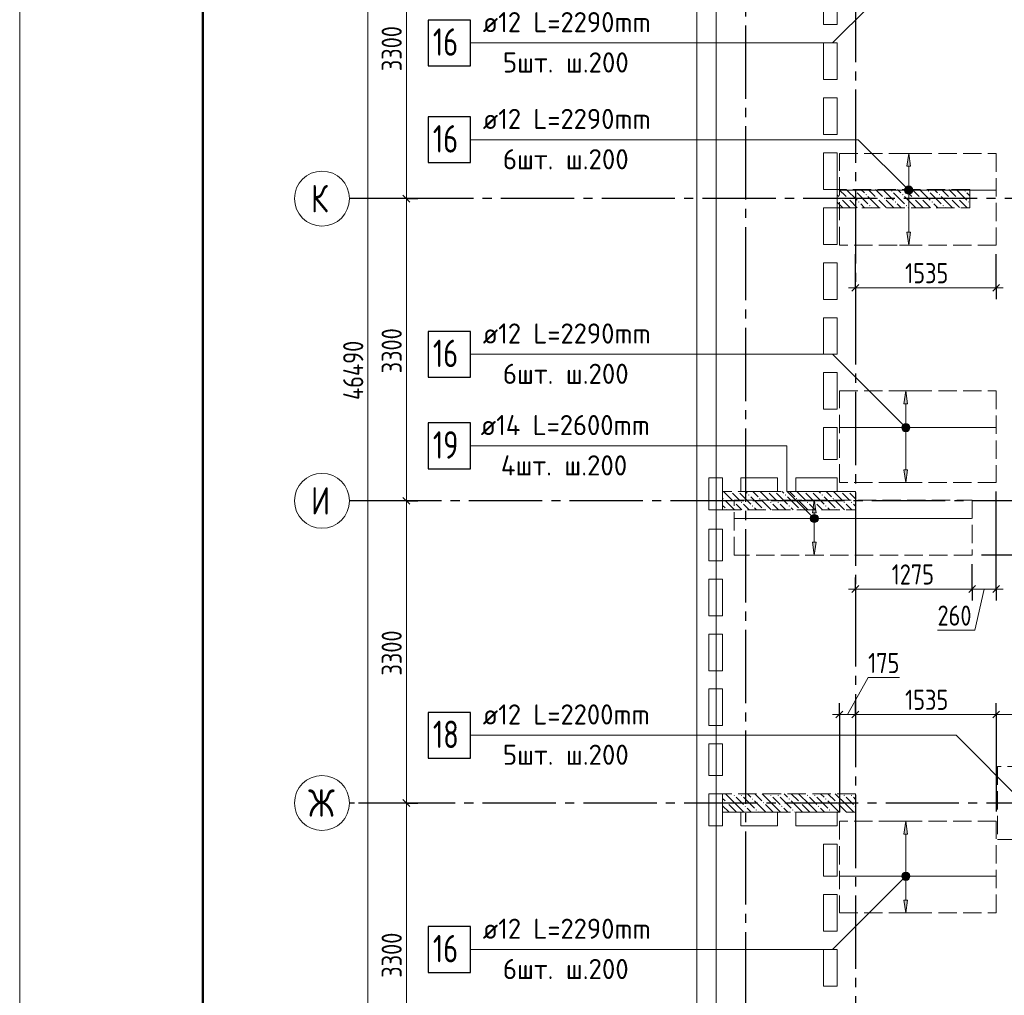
# Model space of a CAD drawing. Header units: millimetres. Extents: x 0 to 43617, y 0 to 59400.
# Tile 3 of 25: x 0 to 10749, y 27030 to 37684. Entities that reach past the tile are written whole.
import ezdxf

# ---------------------------------------------------------------- set-up
doc = ezdxf.new("R2010")
doc.units = ezdxf.units.MM
doc.linetypes.add('______2', pattern=[270, 200, -70])
doc.linetypes.add('______5', pattern=[1100, 800, -100, 100, -100])
for name, color, linetype, lineweight in [('Standard', 7, 'Continuous', 25), ('ДОП Верх по У', 7, 'Continuous', 25), ('ЖБ Перекрытие верхний уровень', 7, 'Continuous', 35), ('ЖБ Пилон', 7, 'Continuous', 35), ('Оси', 40, '______5', 18), ('Позиционная метка номер позиции', 7, 'Continuous', 13), ('Примечания', 7, 'Continuous', 25)]:
    doc.layers.add(name, color=color, linetype=linetype, lineweight=lineweight)
doc.styles.add('GOST 2.304-81', font='txt')
doc.styles.add('ISOCPEUR', font='txt')

msp = doc.modelspace()

# ---------------------------------------------------------------- hatches: boundary and pattern name
at = {"layer": 'ДОП Верх по У', "linetype": 'Continuous', "lineweight": 13, "transparency": 33554687}
for points in [[(9725, 36083), (9705, 36223), (9685, 36083)], [(9667, 35823), (9742, 35823), (9737, 35842)], [(9667, 35823), (9737, 35842), (9673, 35842)], [(9673, 35804), (9742, 35823), (9667, 35823)], [(9673, 35842), (9737, 35842), (9724, 35855)], [(9673, 35842), (9724, 35855), (9686, 35855)], [(9673, 35804), (9737, 35804), (9742, 35823)], [(9686, 35791), (9737, 35804), (9673, 35804)], [(9686, 35855), (9724, 35855), (9705, 35861)], [(9686, 35791), (9724, 35791), (9737, 35804)], [(9724, 35791), (9686, 35791), (9705, 35786)], [(9694, 33490), (9674, 33630), (9654, 33490)], [(9636, 33230), (9711, 33230), (9706, 33249)], [(9636, 33230), (9706, 33249), (9642, 33249)], [(9642, 33211), (9711, 33230), (9636, 33230)], [(9642, 33249), (9706, 33249), (9693, 33262)], [(9642, 33249), (9693, 33262), (9655, 33262)], [(9642, 33211), (9706, 33211), (9711, 33230)], [(9655, 33262), (9693, 33262), (9674, 33268)], [(9655, 33198), (9706, 33211), (9642, 33211)], [(9655, 33198), (9693, 33198), (9706, 33211)], [(9693, 33198), (9655, 33198), (9674, 33193)], [(8695, 32297), (8675, 32437), (8655, 32297)], [(8637, 32237), (8712, 32237), (8707, 32256)], [(8637, 32237), (8707, 32256), (8642, 32256)], [(8642, 32256), (8707, 32256), (8693, 32269)], [(8642, 32256), (8693, 32269), (8656, 32269)], [(8656, 32269), (8693, 32269), (8675, 32275)], [(8642, 32218), (8712, 32237), (8637, 32237)], [(8642, 32218), (8707, 32218), (8712, 32237)], [(8656, 32205), (8707, 32218), (8642, 32218)], [(8656, 32205), (8693, 32205), (8707, 32218)], [(8693, 32205), (8656, 32205), (8675, 32200)], [(9694, 28790), (9674, 28930), (9654, 28790)], [(9636, 28330), (9711, 28330), (9706, 28349)], [(9636, 28330), (9706, 28349), (9642, 28349)], [(9642, 28311), (9711, 28330), (9636, 28330)], [(9642, 28349), (9706, 28349), (9693, 28362)], [(9642, 28349), (9693, 28362), (9655, 28362)], [(9642, 28311), (9706, 28311), (9711, 28330)], [(9655, 28298), (9706, 28311), (9642, 28311)], [(9655, 28362), (9693, 28362), (9674, 28368)], [(9655, 28298), (9693, 28298), (9706, 28311)], [(9693, 28298), (9655, 28298), (9674, 28293)]]:
    msp.add_hatch(color=7, dxfattribs=at).paths.add_polyline_path(points)
for points in [[(9725, 35363), (9705, 35223), (9685, 35363)], [(9694, 32770), (9674, 32630), (9654, 32770)], [(8695, 31977), (8675, 31837), (8655, 31977)], [(9694, 28070), (9674, 27930), (9654, 28070)]]:
    msp.add_hatch(color=7, dxfattribs=at).paths.add_polyline_path(points, flags=16)
at = {"layer": 'ЖБ Пилон', "linetype": 'Continuous', "lineweight": 18, "transparency": 33554687}
for points in [[(9114, 35813), (9121, 35820), (9127, 35813), (9121, 35807)], [(9514, 35813), (9521, 35820), (9527, 35813), (9521, 35807)], [(9914, 35813), (9921, 35820), (9927, 35813), (9921, 35807)], [(10314, 35813), (10321, 35820), (10327, 35813), (10321, 35807)], [(8954, 35733), (8961, 35740), (8967, 35733), (8961, 35727)], [(9034, 35733), (9041, 35740), (9047, 35733), (9041, 35727)], [(9154, 35693), (9161, 35700), (9167, 35693), (9161, 35687)], [(9234, 35773), (9241, 35780), (9247, 35773), (9241, 35767)], [(9354, 35733), (9361, 35740), (9367, 35733), (9361, 35727)], [(9434, 35733), (9441, 35740), (9447, 35733), (9441, 35727)], [(9554, 35693), (9561, 35700), (9567, 35693), (9561, 35687)], [(9634, 35773), (9641, 35780), (9647, 35773), (9641, 35767)], [(9754, 35733), (9761, 35740), (9767, 35733), (9761, 35727)], [(9834, 35733), (9841, 35740), (9847, 35733), (9841, 35727)], [(9954, 35693), (9961, 35700), (9967, 35693), (9961, 35687)], [(10034, 35773), (10041, 35780), (10047, 35773), (10041, 35767)], [(10154, 35733), (10161, 35740), (10167, 35733), (10161, 35727)], [(10234, 35733), (10241, 35740), (10247, 35733), (10241, 35727)], [(10354, 35693), (10361, 35700), (10367, 35693), (10361, 35687)], [(9274, 35653), (9281, 35660), (9287, 35653), (9281, 35647)], [(9674, 35653), (9681, 35660), (9687, 35653), (9681, 35647)], [(10074, 35653), (10081, 35660), (10087, 35653), (10081, 35647)], [(7764, 32530), (7761, 32527), (7758, 32530)], [(7844, 32530), (7841, 32527), (7838, 32530)], [(7954, 32493), (7961, 32500), (7967, 32493), (7961, 32487)], [(8164, 32530), (8161, 32527), (8158, 32530)], [(8244, 32530), (8241, 32527), (8238, 32530)], [(8354, 32493), (8361, 32500), (8367, 32493), (8361, 32487)], [(8564, 32530), (8561, 32527), (8558, 32530)], [(8644, 32530), (8641, 32527), (8638, 32530)], [(8754, 32493), (8761, 32500), (8767, 32493), (8761, 32487)], [(8964, 32530), (8961, 32527), (8958, 32530)], [(9044, 32530), (9041, 32527), (9038, 32530)], [(7674, 32453), (7681, 32460), (7687, 32453), (7681, 32447)], [(7794, 32413), (7801, 32420), (7807, 32413), (7801, 32407)], [(7874, 32413), (7881, 32420), (7887, 32413), (7881, 32407)], [(7994, 32373), (8001, 32380), (8007, 32373), (8001, 32367)], [(8074, 32453), (8081, 32460), (8087, 32453), (8081, 32447)], [(8194, 32413), (8201, 32420), (8207, 32413), (8201, 32407)], [(8274, 32413), (8281, 32420), (8287, 32413), (8281, 32407)], [(8394, 32373), (8401, 32380), (8407, 32373), (8401, 32367)], [(8474, 32453), (8481, 32460), (8487, 32453), (8481, 32447)], [(8594, 32413), (8601, 32420), (8607, 32413), (8601, 32407)], [(8674, 32413), (8681, 32420), (8687, 32413), (8681, 32407)], [(8794, 32373), (8801, 32380), (8807, 32373), (8801, 32367)], [(8874, 32453), (8881, 32460), (8887, 32453), (8881, 32447)], [(8994, 32413), (9001, 32420), (9007, 32413), (9001, 32407)], [(9074, 32413), (9081, 32420), (9087, 32413), (9081, 32407)], [(7714, 32333), (7721, 32340), (7727, 32333), (7724, 32330), (7718, 32330)], [(8114, 32333), (8121, 32340), (8127, 32333), (8124, 32330), (8118, 32330)], [(8514, 32333), (8521, 32340), (8527, 32333), (8524, 32330), (8518, 32330)], [(8914, 32333), (8921, 32340), (8927, 32333), (8924, 32330), (8918, 32330)], [(7714, 29133), (7721, 29140), (7727, 29133), (7721, 29127)], [(7794, 29213), (7801, 29220), (7807, 29213), (7801, 29207)], [(7874, 29213), (7881, 29220), (7887, 29213), (7881, 29207)], [(7994, 29173), (8001, 29180), (8007, 29173), (8001, 29167)], [(8114, 29133), (8121, 29140), (8127, 29133), (8121, 29127)], [(8194, 29213), (8201, 29220), (8207, 29213), (8201, 29207)], [(8274, 29213), (8281, 29220), (8287, 29213), (8281, 29207)], [(8394, 29173), (8401, 29180), (8407, 29173), (8401, 29167)], [(8514, 29133), (8521, 29140), (8527, 29133), (8521, 29127)], [(8594, 29213), (8601, 29220), (8607, 29213), (8601, 29207)], [(8674, 29213), (8681, 29220), (8687, 29213), (8681, 29207)], [(8794, 29173), (8801, 29180), (8807, 29173), (8801, 29167)], [(8914, 29133), (8921, 29140), (8927, 29133), (8921, 29127)], [(8994, 29213), (9001, 29220), (9007, 29213), (9001, 29207)], [(9074, 29213), (9081, 29220), (9087, 29213), (9081, 29207)], [(7914, 29093), (7921, 29100), (7927, 29093), (7921, 29087)], [(8034, 29053), (8041, 29060), (8047, 29053), (8041, 29047)], [(8314, 29093), (8321, 29100), (8327, 29093), (8321, 29087)], [(8434, 29053), (8441, 29060), (8447, 29053), (8441, 29047)], [(8714, 29093), (8721, 29100), (8727, 29093), (8721, 29087)], [(8834, 29053), (8841, 29060), (8847, 29053), (8841, 29047)], [(9114, 29093), (9121, 29100), (9124, 29097), (9124, 29090), (9121, 29087)]]:
    msp.add_hatch(color=7, dxfattribs=at).paths.add_polyline_path(points, flags=16)
at = {"layer": 'Позиционная метка номер позиции', "linetype": 'Continuous', "lineweight": 13, "transparency": 33554687}
for points in [[(9662, 35834), (9694, 35866), (9673, 35855)], [(9694, 35866), (9662, 35834), (9662, 35812)], [(9694, 35866), (9662, 35812), (9716, 35866)], [(9716, 35866), (9662, 35812), (9673, 35791)], [(9716, 35866), (9673, 35791), (9737, 35855)], [(9737, 35855), (9673, 35791), (9694, 35780)], [(9737, 35855), (9694, 35780), (9748, 35834)], [(9748, 35834), (9694, 35780), (9716, 35780)], [(9748, 35834), (9716, 35780), (9748, 35812)], [(9748, 35812), (9716, 35780), (9737, 35791)], [(9631, 33241), (9663, 33273), (9642, 33262)], [(9663, 33273), (9631, 33241), (9631, 33219)], [(9663, 33273), (9631, 33219), (9685, 33273)], [(9685, 33273), (9631, 33219), (9642, 33198)], [(9685, 33273), (9642, 33198), (9706, 33262)], [(9706, 33262), (9642, 33198), (9663, 33187)], [(9706, 33262), (9663, 33187), (9717, 33241)], [(9717, 33241), (9663, 33187), (9685, 33187)], [(9717, 33241), (9685, 33187), (9717, 33219)], [(9717, 33219), (9685, 33187), (9706, 33198)], [(8643, 32205), (8686, 32280), (8631, 32226)], [(8631, 32226), (8686, 32280), (8663, 32280)], [(8631, 32226), (8663, 32280), (8631, 32248)], [(8631, 32248), (8663, 32280), (8643, 32269)], [(8643, 32205), (8707, 32269), (8686, 32280)], [(8663, 32194), (8707, 32269), (8643, 32205)], [(8663, 32194), (8718, 32248), (8707, 32269)], [(8686, 32194), (8718, 32248), (8663, 32194)], [(8686, 32194), (8718, 32226), (8718, 32248)], [(8718, 32226), (8686, 32194), (8707, 32205)], [(9631, 28341), (9706, 28298), (9642, 28362)], [(9631, 28319), (9685, 28287), (9631, 28341)], [(9631, 28341), (9685, 28287), (9706, 28298)], [(9663, 28287), (9631, 28319), (9642, 28298)], [(9631, 28319), (9663, 28287), (9685, 28287)], [(9642, 28362), (9717, 28319), (9663, 28373)], [(9642, 28362), (9706, 28298), (9717, 28319)], [(9663, 28373), (9717, 28319), (9717, 28341)], [(9663, 28373), (9717, 28341), (9685, 28373)], [(9685, 28373), (9717, 28341), (9706, 28362)]]:
    msp.add_hatch(color=7, dxfattribs=at).paths.add_polyline_path(points)

# ---------------------------------------------------------------- linework, layer by layer
at = {"layer": 'Standard', "color": 7, "linetype": 'Continuous', "lineweight": 13, "transparency": 33554687}
for p, q in [((4221, 35730), (4221, 39030)), ((4221, 32430), (4221, 35730)), ((9124, 34756), (9049, 34756)), ((9124, 34756), (10661, 34756)), ((10661, 34756), (10736, 34756)), ((4221, 29130), (4221, 32430)), ((9124, 31466), (9049, 31466)), ((10399, 31466), (10661, 31466)), ((10530, 31466), (10427, 31017)), ((10661, 31466), (10736, 31466)), ((10427, 31017), (10020, 31017)), ((9036, 30097), (9262, 30499)), ((9262, 30499), (9606, 30499)), ((8949, 30097), (8874, 30097)), ((8949, 30097), (9124, 30097)), ((9124, 30097), (10661, 30097)), ((10661, 30097), (12874, 30097)), ((4221, 25830), (4221, 29130))]:
    msp.add_line(p, q, dxfattribs=at)
at = {"layer": 'Standard', "color": 251, "linetype": 'Continuous', "lineweight": -3, "true_color": 0x656565, "transparency": 33554687}
for p, q in [((4221, 35730), (4096, 35730)), ((4221, 35730), (4346, 35730)), ((9124, 34756), (9124, 35123)), ((10661, 34756), (10661, 35123)), ((9124, 34756), (9124, 34881)), ((10661, 34756), (10661, 34881)), ((9124, 34756), (9124, 34631)), ((10661, 34756), (10661, 34631)), ((4221, 32430), (4096, 32430)), ((4221, 32430), (4346, 32430)), ((10399, 31466), (10399, 31737)), ((9124, 31466), (9124, 31591)), ((9124, 31466), (9124, 31530)), ((10399, 31466), (10399, 31591)), ((10661, 31466), (10661, 31591)), ((9124, 31466), (9124, 31341)), ((10399, 31466), (10399, 31341)), ((10661, 31466), (10661, 31341)), ((8949, 30097), (8949, 30222)), ((9124, 30097), (9124, 30222)), ((10661, 30097), (10661, 30222)), ((8949, 30097), (8949, 29972)), ((8949, 30097), (8949, 29030)), ((9124, 30097), (9124, 29972)), ((9124, 30097), (9124, 30038)), ((10661, 30097), (10661, 29972)), ((10661, 30097), (10661, 29038)), ((4221, 29130), (4096, 29130)), ((4221, 29130), (4346, 29130))]:
    msp.add_line(p, q, dxfattribs=at)
at = {"layer": 'Standard', "color": 7, "linetype": 'Continuous', "lineweight": 25, "transparency": 33554687}
for p, q in [((4258, 35693), (4183, 35768)), ((9086, 34719), (9161, 34794)), ((10623, 34719), (10698, 34794)), ((4258, 32393), (4183, 32468)), ((9086, 31429), (9161, 31504)), ((10361, 31429), (10436, 31504)), ((10623, 31429), (10698, 31504)), ((8911, 30059), (8986, 30134)), ((9086, 30059), (9161, 30134)), ((10623, 30059), (10698, 30134)), ((4258, 29093), (4183, 29168))]:
    msp.add_line(p, q, dxfattribs=at)
at = {"layer": 'Standard', "color": 7, "linetype": 'Continuous', "lineweight": 13, "transparency": 33554687}
msp.add_lwpolyline([(0, 0), (42000, 0), (42000, 59400), (0, 59400), (0, 0)], close=True, dxfattribs=at)
at = {"layer": 'Standard', "color": 7, "linetype": 'Continuous', "lineweight": 50, "transparency": 33554687}
msp.add_lwpolyline([(2000, 58900), (41500, 58900), (41500, 500), (2000, 500), (2000, 58900)], close=True, dxfattribs=at)
at = {"layer": 'Standard', "color": 7, "linetype": 'Continuous', "lineweight": 13, "transparency": 33554687}
for points in [[(3802, 10630), (3802, 33448), (3802, 33448), (3802, 57120)], [(9124, 31466), (9453, 31466), (9453, 31466), (10399, 31466)]]:
    msp.add_lwpolyline(points, dxfattribs=at)
at = {"layer": 'Standard', "color": 254, "linetype": 'Continuous', "lineweight": 13, "true_color": 0xc4c4ff, "transparency": 33554687}
msp.add_lwpolyline([(7605, 10311), (32674, 10311), (32674, 57020), (7605, 57020), (7605, 10311)], dxfattribs=at)
at = {"layer": 'Standard', "color": 251, "linetype": 'Continuous', "lineweight": -3, "true_color": 0x656565, "transparency": 33554687}
for points in [[(4221, 35730), (4204, 35730), (4204, 35730), (4204, 35730), (4204, 35730), (4204, 35730), (4204, 35730), (4204, 35730), (4204, 35730), (4204, 35730), (4204, 35730), (4204, 35730), (4204, 35730), (4204, 35730), (4204, 35730), (3700, 35730)], [(10661, 31466), (10661, 32492), (10661, 32492), (10661, 32530)], [(4221, 32430), (4204, 32430), (4204, 32430), (4204, 32430), (4204, 32430), (4204, 32430), (4204, 32430), (4204, 32430), (4204, 32430), (4204, 32430), (4204, 32430), (4204, 32430), (4204, 32430), (4204, 32430), (4204, 32430), (4204, 32430), (4204, 32430), (3700, 32430)], [(11311, 31837), (11294, 31837), (11294, 31837), (11294, 31837), (11294, 31837), (11294, 31837), (11294, 31837), (11294, 31837), (11294, 31837), (11294, 31837), (11294, 31837), (11294, 31837), (11294, 31837), (11294, 31837), (11294, 31837), (11294, 31837), (11294, 31837), (10499, 31837)], [(4221, 29130), (4204, 29130), (4204, 29130), (4204, 29130), (4204, 29130), (4204, 29130), (4204, 29130), (4204, 29130), (4204, 29130), (4204, 29130), (4204, 29130), (4204, 29130), (4204, 29130), (4204, 29130), (4204, 29130), (4204, 29130), (4204, 29130), (4204, 29130), (4204, 29130), (3700, 29130)]]:
    msp.add_lwpolyline(points, dxfattribs=at)
at = {"layer": 'ДОП Верх по У', "color": 7, "linetype": 'Continuous', "lineweight": 13, "transparency": 33554687}
for p, q in [((5035, 37430), (7121, 37430)), ((5035, 36373), (7121, 36373)), ((5035, 34030), (7121, 34030)), ((5013, 33030), (7121, 33030)), ((5035, 29870), (7121, 29870)), ((5035, 27530), (7121, 27530))]:
    msp.add_line(p, q, dxfattribs=at)
at = {"layer": 'ДОП Верх по У', "color": 251, "linetype": 'Continuous', "lineweight": 13, "true_color": 0x494949, "transparency": 33554687}
for p, q in [((9705, 36223), (9605, 36223)), ((9705, 36223), (9685, 36083)), ((9725, 36083), (9705, 36223)), ((9705, 36223), (9805, 36223)), ((9705, 36223), (9705, 36223)), ((9685, 36083), (9725, 36083)), ((9705, 35853), (9705, 36083)), ((9667, 35823), (9667, 35823)), ((9742, 35823), (9742, 35823)), ((9705, 35363), (9705, 35793)), ((9705, 35223), (9685, 35363)), ((9685, 35363), (9725, 35363)), ((9725, 35363), (9705, 35223)), ((9705, 35223), (9605, 35223)), ((9705, 35223), (9805, 35223)), ((9705, 35223), (9705, 35223)), ((9674, 33630), (9574, 33630)), ((9674, 33630), (9654, 33490)), ((9694, 33490), (9674, 33630)), ((9674, 33630), (9774, 33630)), ((9674, 33630), (9674, 33630)), ((9654, 33490), (9694, 33490)), ((9674, 33260), (9674, 33490)), ((9636, 33230), (9636, 33230)), ((9711, 33230), (9711, 33230)), ((9674, 32770), (9674, 33200)), ((9674, 32630), (9654, 32770)), ((9654, 32770), (9694, 32770)), ((9694, 32770), (9674, 32630)), ((9674, 32630), (9574, 32630)), ((9674, 32630), (9774, 32630)), ((9674, 32630), (9674, 32630)), ((8675, 32437), (8575, 32437)), ((8675, 32437), (8655, 32297)), ((8695, 32297), (8675, 32437)), ((8675, 32437), (8775, 32437)), ((8675, 32437), (8675, 32437)), ((8655, 32297), (8695, 32297)), ((8675, 32267), (8675, 32297)), ((8637, 32237), (8637, 32237)), ((8675, 31977), (8675, 32207)), ((8712, 32237), (8712, 32237)), ((8675, 31837), (8655, 31977)), ((8655, 31977), (8695, 31977)), ((8695, 31977), (8675, 31837)), ((8675, 31837), (8575, 31837)), ((8675, 31837), (8775, 31837)), ((8675, 31837), (8675, 31837)), ((9674, 28930), (9574, 28930)), ((9674, 28930), (9654, 28790)), ((9694, 28790), (9674, 28930)), ((9674, 28930), (9774, 28930)), ((9674, 28930), (9674, 28930)), ((9654, 28790), (9694, 28790)), ((9674, 28360), (9674, 28790)), ((9636, 28330), (9636, 28330)), ((9674, 28070), (9674, 28300)), ((9711, 28330), (9711, 28330)), ((9674, 27930), (9654, 28070)), ((9654, 28070), (9694, 28070)), ((9694, 28070), (9674, 27930)), ((9674, 27930), (9574, 27930)), ((9674, 27930), (9774, 27930)), ((9674, 27930), (9674, 27930))]:
    msp.add_line(p, q, dxfattribs=at)
at = {"layer": 'ДОП Верх по У', "color": 7, "linetype": 'Continuous', "lineweight": 18, "transparency": 33554687}
for p, q in [((10655, 35823), (8955, 35823)), ((10655, 33230), (8955, 33230)), ((10392, 32237), (7806, 32237)), ((10680, 29130), (12868, 29130)), ((10655, 28330), (8955, 28330))]:
    msp.add_line(p, q, dxfattribs=at)
at = {"layer": 'ДОП Верх по У', "color": 7, "linetype": 'Continuous', "lineweight": 25, "transparency": 33554687}
for points in [[(4461, 37180), (4921, 37180), (4921, 37680), (4461, 37680), (4461, 37180)], [(4461, 36123), (4921, 36123), (4921, 36623), (4461, 36623), (4461, 36123)], [(4461, 33780), (4921, 33780), (4921, 34280), (4461, 34280), (4461, 33780)], [(4461, 32780), (4921, 32780), (4921, 33280), (4461, 33280), (4461, 32780)], [(4461, 29620), (4921, 29620), (4921, 30120), (4461, 30120), (4461, 29620)], [(4461, 27280), (4921, 27280), (4921, 27780), (4461, 27780), (4461, 27280)]]:
    msp.add_lwpolyline(points, dxfattribs=at)
at = {"layer": 'ДОП Верх по У', "color": 251, "linetype": 'Continuous', "lineweight": 13, "true_color": 0x494949, "transparency": 33554687}
for centre in [(9705, 35823), (9674, 33230), (8675, 32237), (9674, 28330)]:
    msp.add_circle(centre, 37.5, dxfattribs=at)
at = {"layer": 'ЖБ Перекрытие верхний уровень', "color": 7, "linetype": 'Continuous', "lineweight": 18, "transparency": 33554687}
for p, q in [((7394, 57220), (7394, 33070)), ((8774, 37630), (8774, 38030)), ((8924, 38030), (8924, 37630)), ((8924, 37630), (8774, 37630)), ((8774, 37430), (8924, 37430)), ((8774, 37030), (8774, 37430)), ((8924, 37430), (8924, 37030)), ((8924, 37030), (8774, 37030)), ((8774, 36830), (8924, 36830)), ((8774, 36430), (8774, 36830)), ((8924, 36830), (8924, 36430)), ((8924, 36430), (8774, 36430)), ((8774, 36230), (8924, 36230)), ((8774, 35830), (8774, 36230)), ((8924, 36230), (8924, 35830)), ((8924, 35830), (8774, 35830)), ((8774, 35230), (8774, 35630)), ((8774, 35630), (8924, 35630)), ((8924, 35630), (8924, 35230)), ((8924, 35230), (8774, 35230)), ((8774, 34630), (8774, 35030)), ((8774, 35030), (8924, 35030)), ((8924, 35030), (8924, 34630)), ((8924, 34630), (8774, 34630)), ((8774, 34030), (8774, 34430)), ((8774, 34430), (8924, 34430)), ((8924, 34430), (8924, 34030)), ((8924, 34030), (8774, 34030)), ((8774, 33830), (8924, 33830)), ((8774, 33430), (8774, 33830)), ((8924, 33830), (8924, 33430)), ((8924, 33430), (8774, 33430)), ((8774, 33070), (8774, 33230)), ((8774, 33230), (8924, 33230)), ((8924, 33230), (8924, 33070)), ((7394, 33070), (7394, 20800)), ((8774, 32880), (8774, 33070)), ((8924, 33070), (8924, 32880)), ((8924, 32880), (8774, 32880)), ((7524, 32330), (7524, 32680)), ((7524, 32680), (7674, 32680)), ((7674, 32680), (7674, 32330)), ((7874, 32530), (7874, 32680)), ((7874, 32680), (8274, 32680)), ((8274, 32680), (8274, 32530)), ((8474, 32530), (8474, 32680)), ((8474, 32680), (8924, 32680)), ((8924, 32680), (8924, 32530)), ((8274, 32530), (7874, 32530)), ((8924, 32530), (8474, 32530)), ((7674, 32330), (7524, 32330)), ((7524, 31775), (7524, 32120)), ((7524, 32120), (7674, 32120)), ((7674, 32120), (7674, 31775)), ((7674, 31775), (7524, 31775)), ((7524, 31175), (7524, 31575)), ((7524, 31575), (7674, 31575)), ((7674, 31575), (7674, 31175)), ((7674, 31175), (7524, 31175)), ((7524, 30575), (7524, 30975)), ((7524, 30975), (7674, 30975)), ((7674, 30975), (7674, 30575)), ((7674, 30575), (7524, 30575)), ((7524, 30375), (7674, 30375)), ((7524, 29975), (7524, 30375)), ((7674, 30375), (7674, 29975)), ((7674, 29975), (7524, 29975)), ((7524, 29430), (7524, 29775)), ((7524, 29775), (7674, 29775)), ((7674, 29775), (7674, 29430)), ((7674, 29430), (7524, 29430)), ((7524, 28880), (7524, 29230)), ((7524, 29230), (7674, 29230)), ((7674, 29230), (7674, 28880)), ((7874, 28880), (7874, 29030)), ((7874, 29030), (8274, 29030)), ((8274, 29030), (8274, 28880)), ((8474, 28880), (8474, 29030)), ((8474, 29030), (8924, 29030)), ((8924, 29030), (8924, 28880)), ((7674, 28880), (7524, 28880)), ((8274, 28880), (7874, 28880)), ((8924, 28880), (8474, 28880)), ((8774, 28680), (8924, 28680)), ((8774, 28330), (8774, 28680)), ((8924, 28680), (8924, 28330)), ((8924, 28330), (8774, 28330)), ((8774, 27730), (8774, 28130)), ((8774, 28130), (8924, 28130)), ((8924, 28130), (8924, 27730)), ((8924, 27730), (8774, 27730)), ((8774, 27530), (8924, 27530)), ((8774, 27130), (8774, 27530)), ((8924, 27530), (8924, 27130)), ((8924, 27130), (8774, 27130))]:
    msp.add_line(p, q, dxfattribs=at)
at = {"layer": 'ЖБ Пилон', "color": 253, "linetype": '______2', "lineweight": 13, "true_color": 0xa0a0a0, "transparency": 33554687}
for p, q in [((10374, 35830), (8924, 35830)), ((8924, 35830), (8924, 35630)), ((10374, 35630), (10374, 35830)), ((8924, 35630), (10374, 35630)), ((9124, 32530), (7674, 32530)), ((7674, 32530), (7674, 32330)), ((9124, 32330), (9124, 32530)), ((7674, 32330), (9124, 32330)), ((9124, 29230), (7674, 29230)), ((7674, 29230), (7674, 29030)), ((9124, 29030), (9124, 29230)), ((7674, 29030), (9124, 29030))]:
    msp.add_line(p, q, dxfattribs=at)
at = {"layer": 'ЖБ Пилон', "color": 9, "linetype": 'Continuous', "lineweight": 18, "true_color": 0xc7c7c7, "transparency": 33554687}
for p, q in [((8944, 35830), (9021, 35753)), ((9024, 35830), (9141, 35713)), ((9221, 35793), (9184, 35830)), ((9264, 35830), (9341, 35753)), ((9344, 35830), (9421, 35753)), ((9424, 35830), (9541, 35713)), ((9621, 35793), (9584, 35830)), ((9664, 35830), (9741, 35753)), ((9744, 35830), (9821, 35753)), ((9824, 35830), (9941, 35713)), ((10021, 35793), (9984, 35830)), ((10064, 35830), (10141, 35753)), ((10144, 35830), (10221, 35753)), ((10224, 35830), (10341, 35713)), ((8924, 35770), (8941, 35753)), ((8924, 35690), (8981, 35633)), ((9021, 35673), (8981, 35713)), ((9061, 35713), (9144, 35630)), ((9141, 35793), (9261, 35673)), ((9261, 35753), (9381, 35633)), ((9421, 35673), (9381, 35713)), ((9461, 35713), (9544, 35630)), ((9541, 35793), (9661, 35673)), ((9661, 35753), (9781, 35633)), ((9821, 35673), (9781, 35713)), ((9861, 35713), (9944, 35630)), ((9941, 35793), (10061, 35673)), ((10061, 35753), (10181, 35633)), ((10221, 35673), (10181, 35713)), ((10261, 35713), (10344, 35630)), ((10341, 35793), (10374, 35760)), ((9061, 35633), (9021, 35673)), ((9181, 35673), (9224, 35630)), ((9304, 35630), (9301, 35633)), ((9461, 35633), (9421, 35673)), ((9581, 35673), (9624, 35630)), ((9704, 35630), (9701, 35633)), ((9861, 35633), (9821, 35673)), ((9981, 35673), (10024, 35630)), ((10104, 35630), (10101, 35633)), ((10261, 35633), (10221, 35673)), ((7684, 32530), (7781, 32433)), ((7821, 32473), (7781, 32513)), ((7861, 32433), (7821, 32473)), ((7861, 32513), (7981, 32393)), ((7924, 32530), (7941, 32513)), ((7981, 32473), (8101, 32353)), ((8004, 32530), (8061, 32473)), ((8084, 32530), (8181, 32433)), ((8221, 32473), (8181, 32513)), ((8261, 32433), (8221, 32473)), ((8261, 32513), (8381, 32393)), ((8324, 32530), (8341, 32513)), ((8381, 32473), (8501, 32353)), ((8404, 32530), (8461, 32473)), ((8484, 32530), (8581, 32433)), ((8621, 32473), (8581, 32513)), ((8661, 32433), (8621, 32473)), ((8661, 32513), (8781, 32393)), ((8724, 32530), (8741, 32513)), ((8781, 32473), (8901, 32353)), ((8804, 32530), (8861, 32473)), ((8884, 32530), (8981, 32433)), ((9021, 32473), (8981, 32513)), ((9061, 32433), (9021, 32473)), ((9061, 32513), (9124, 32450)), ((7674, 32380), (7701, 32353)), ((7804, 32330), (7701, 32433)), ((7821, 32393), (7884, 32330)), ((7901, 32393), (7964, 32330)), ((8204, 32330), (8101, 32433)), ((8221, 32393), (8284, 32330)), ((8301, 32393), (8364, 32330)), ((8604, 32330), (8501, 32433)), ((8621, 32393), (8684, 32330)), ((8701, 32393), (8764, 32330)), ((9004, 32330), (8901, 32433)), ((9021, 32393), (9084, 32330)), ((9101, 32393), (9124, 32370)), ((8044, 32330), (8021, 32353)), ((8444, 32330), (8421, 32353)), ((8844, 32330), (8821, 32353)), ((7674, 29180), (7701, 29153)), ((7821, 29113), (7704, 29230)), ((7821, 29193), (7901, 29113)), ((7901, 29193), (8021, 29073)), ((7944, 29230), (7981, 29193)), ((8141, 29033), (8021, 29153)), ((8024, 29230), (8101, 29153)), ((8221, 29113), (8104, 29230)), ((8221, 29193), (8301, 29113)), ((8301, 29193), (8421, 29073)), ((8344, 29230), (8381, 29193)), ((8541, 29033), (8421, 29153)), ((8424, 29230), (8501, 29153)), ((8621, 29113), (8504, 29230)), ((8621, 29193), (8701, 29113)), ((8701, 29193), (8821, 29073)), ((8744, 29230), (8781, 29193)), ((8941, 29033), (8821, 29153)), ((8824, 29230), (8901, 29153)), ((9021, 29113), (8904, 29230)), ((9021, 29193), (9101, 29113)), ((9101, 29193), (9124, 29170)), ((7741, 29033), (7674, 29100)), ((7741, 29113), (7821, 29033)), ((7741, 29033), (7744, 29030)), ((7821, 29113), (7901, 29033)), ((7821, 29033), (7824, 29030)), ((7981, 29033), (7941, 29073)), ((7984, 29030), (7981, 29033)), ((8061, 29033), (8064, 29030)), ((8141, 29113), (8221, 29033)), ((8141, 29033), (8144, 29030)), ((8221, 29113), (8301, 29033)), ((8221, 29033), (8224, 29030)), ((8381, 29033), (8341, 29073)), ((8384, 29030), (8381, 29033)), ((8461, 29033), (8464, 29030)), ((8541, 29113), (8621, 29033)), ((8541, 29033), (8544, 29030)), ((8621, 29113), (8701, 29033)), ((8621, 29033), (8624, 29030)), ((8781, 29033), (8741, 29073)), ((8784, 29030), (8781, 29033)), ((8861, 29033), (8864, 29030)), ((8941, 29113), (9021, 29033)), ((8941, 29033), (8944, 29030)), ((9021, 29113), (9101, 29033)), ((9021, 29033), (9024, 29030))]:
    msp.add_line(p, q, dxfattribs=at)
at = {"layer": 'Оси', "color": 8, "linetype": '______5', "lineweight": -3, "transparency": 33554687}
for p, q in [((9124, 57820), (9124, 7100)), ((7924, 57420), (7924, 7100)), ((22554, 35730), (3600, 35730)), ((23304, 32430), (3600, 32430)), ((22354, 29130), (3600, 29130))]:
    msp.add_line(p, q, dxfattribs=at)
at = {"layer": 'Оси', "color": 7, "linetype": 'Continuous', "lineweight": 13, "transparency": 33554687}
for centre in [(3300, 35730), (3300, 32430), (3300, 29130)]:
    msp.add_circle(centre, 300, dxfattribs=at)
at = {"layer": 'Позиционная метка номер позиции', "color": 7, "linetype": 'Continuous', "lineweight": 13, "transparency": 33554687}
for p, q in [((9673, 35855), (9673, 35855)), ((9737, 35855), (9737, 35855)), ((9673, 35791), (9673, 35791)), ((9737, 35791), (9737, 35791)), ((9642, 33262), (9642, 33262)), ((9706, 33262), (9706, 33262)), ((9642, 33198), (9642, 33198)), ((9706, 33198), (9706, 33198)), ((8643, 32269), (8643, 32269)), ((8707, 32269), (8707, 32269)), ((8643, 32205), (8643, 32205)), ((8707, 32205), (8707, 32205)), ((9642, 28362), (9642, 28362)), ((9642, 28298), (9642, 28298)), ((9706, 28362), (9706, 28362)), ((9706, 28298), (9706, 28298))]:
    msp.add_line(p, q, dxfattribs=at)
for points in [[(4921, 37430), (8874, 37430), (9674, 38230)], [(4921, 36373), (9155, 36373), (9705, 35823)], [(4921, 34030), (8874, 34030), (9674, 33230)], [(8675, 32237), (8375, 32537), (8375, 33030), (4921, 33030)], [(4921, 29870), (10224, 29870), (10964, 29130)], [(4921, 27530), (8874, 27530), (9674, 28330)]]:
    msp.add_lwpolyline(points, dxfattribs=at)
for centre in [(9705, 35823), (9674, 33230), (8675, 32237), (9674, 28330)]:
    msp.add_circle(centre, 45, dxfattribs=at)
at = {"layer": 'Примечания', "color": 7, "linetype": '______2', "lineweight": 18, "transparency": 33554687}
for p, q in [((8949, 36223), (10661, 36223)), ((8949, 35223), (8949, 36223)), ((10661, 36223), (10661, 35223)), ((10661, 35223), (8949, 35223)), ((8949, 33630), (10661, 33630)), ((8949, 32630), (8949, 33630)), ((10661, 33630), (10661, 32630)), ((10661, 32630), (8949, 32630)), ((7799, 32437), (10399, 32437)), ((7799, 31837), (7799, 32437)), ((10399, 32437), (10399, 31837)), ((10399, 31837), (7799, 31837)), ((12874, 29530), (10674, 29530)), ((10674, 29530), (10674, 28730)), ((10661, 28930), (8949, 28930)), ((8949, 28930), (8949, 27930)), ((10661, 27930), (10661, 28930)), ((10674, 28730), (12874, 28730)), ((8949, 27930), (10661, 27930))]:
    msp.add_line(p, q, dxfattribs=at)

# ---------------------------------------------------------------- texts
at = {"layer": 'Standard', "color": 7, "linetype": 'Continuous', "lineweight": 25, "transparency": 33554687, "char_height": 220, "attachment_point": 7, "rotation": 90, "style": 'GOST 2.304-81'}
for s, insert, width in [('3300', (4171, 37122), 641.48), ('3300', (4171, 33822), 641.48), ('46490', (3751, 33531), 813.28), ('3300', (4171, 30522), 641.48), ('3300', (4171, 27222), 641.48)]:
    msp.add_mtext(s, dxfattribs=dict(at, insert=insert, width=width))
at = {"layer": 'Standard', "color": 7, "linetype": 'Continuous', "lineweight": 25, "transparency": 33554687, "char_height": 220, "attachment_point": 7, "style": 'GOST 2.304-81'}
for s, insert, width in [('1535', (9666, 34806), 579.01), ('1275', (9519, 31516), 610.17), ('260', (10020, 31067), 531.96), ('175', (9262, 30549), 469.51), ('1535', (9666, 30147), 579.01)]:
    msp.add_mtext(s, dxfattribs=dict(at, insert=insert, width=width))
at = {"layer": 'ДОП Верх по У', "color": 7, "linetype": 'Continuous', "lineweight": 13, "transparency": 33554687, "attachment_point": 7, "style": 'ISOCPEUR'}
for s, insert, char_height, width in [('\\W0.96;ø12 L=2290mm ', (5055, 37547), 220, 2150.52), ('\\W0.75;16', (4511, 37290), 300, 472.29), ('\\W0.97;5шт. ш.200 ', (5275, 37107), 220, 1712.33), ('\\W0.96;ø12 L=2290mm ', (5055, 36490), 220, 2150.52), ('\\W0.75;16', (4511, 36233), 300, 472.29), ('\\W0.97;6шт. ш.200 ', (5275, 36050), 220, 1712.33), ('\\W0.96;ø12 L=2290mm ', (5055, 34147), 220, 2150.52), ('\\W0.75;16', (4511, 33890), 300, 472.29), ('\\W0.97;6шт. ш.200 ', (5275, 33707), 220, 1712.33), ('\\W0.96;ø14 L=2600mm ', (5033, 33147), 220, 2172.61), ('\\W0.75;19', (4511, 32890), 300, 472.29), ('\\W0.97;4шт. ш.200 ', (5253, 32707), 220, 1734.41), ('\\W0.96;ø12 L=2200mm ', (5055, 29987), 220, 2150.52), ('\\W0.75;18', (4511, 29730), 300, 472.29), ('\\W0.97;5шт. ш.200 ', (5275, 29547), 220, 1712.33), ('\\W0.96;ø12 L=2290mm ', (5055, 27647), 220, 2150.52), ('\\W0.75;16', (4511, 27390), 300, 472.29), ('\\W0.97;6шт. ш.200 ', (5275, 27207), 220, 1712.33)]:
    msp.add_mtext(s, dxfattribs=dict(at, insert=insert, char_height=char_height, width=width))
at = {"layer": 'Оси', "color": 7, "linetype": 'Continuous', "lineweight": 25, "transparency": 33554687, "char_height": 300, "attachment_point": 7, "style": 'ISOCPEUR'}
for s, insert, width in [('\\W0.80;К', (3180, 35580), 359.83), ('\\W0.80;И', (3180, 32280), 359.83), ('\\W0.83;Ж', (3150, 28980), 425)]:
    msp.add_mtext(s, dxfattribs=dict(at, insert=insert, width=width))

doc.saveas('drawing.dxf')
